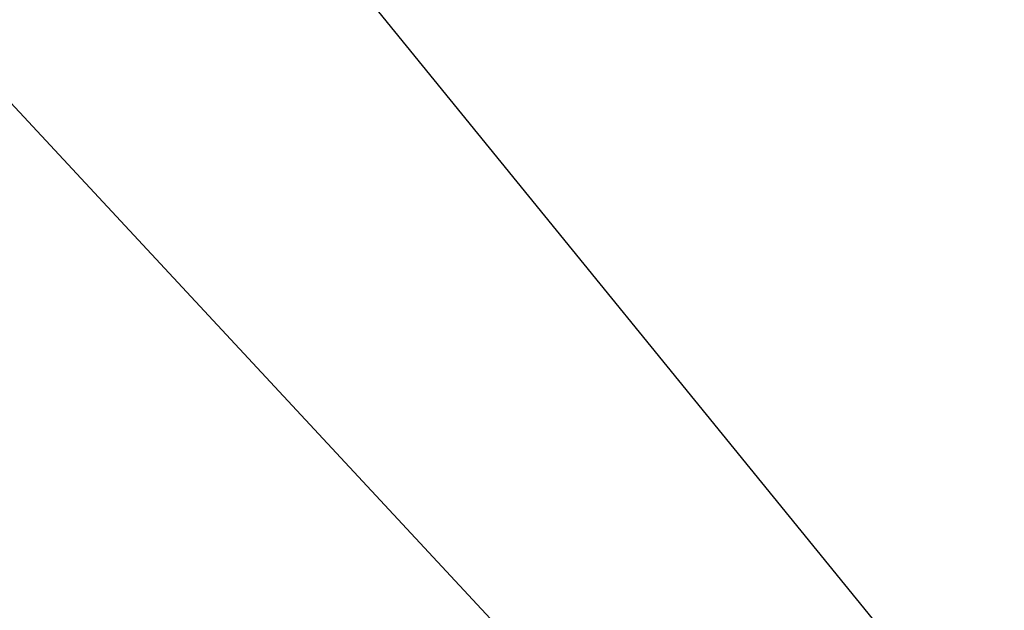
# Model space of a CAD drawing. Extents: x 10527 to 38813, y 13847 to 37526.
# Tile 151 of 256: x 35370.5 to 35374.83, y 36378.7 to 36381.3. Entities that reach past the tile are written whole.
import ezdxf

# ---------------------------------------------------------------- set-up
doc = ezdxf.new("R2010")
doc.units = 0
doc.header["$LTSCALE"] = 0.5
doc.header["$MEASUREMENT"] = 0
doc.linetypes.add('CONTI', pattern=[0])
doc.layers.add('(014) Водопровод', color=5, linetype='ИК_Водопровод -------в--------')
doc.layers.add('SIT_L0', color=250, linetype='CONTI')
doc.layers.add('.', color=7, linetype='Continuous', lineweight=15)
doc.styles.get("Standard").update_dxf_attribs({"font": 'times.ttf'})
doc.linetypes.add('ИК_Водопровод -------в--------', pattern='A,9,-0.6,["В",Standard,S=1.2,R=0,X=0,Y=-0.6],-1.2', length=10.8)

# ---------------------------------------------------------------- blocks, each defined once
blk = doc.blocks.new('gergrgrre')
at = {"layer": '(014) Водопровод', "flags": 128}
blk.add_lwpolyline([(360036.4378, 4200773.0145), (360047.0977, 4200750.3105), (360089.7596, 4200681.101), (360107.6188, 4200655.7963), (360141.8255, 4200594.0387), (360149.3453, 4200579.9984), (360206.507, 4200508.6105), (360230.262, 4200479.3873), (360306.2812, 4200388.525), (360409.1536, 4200291.5533), (360456.1144, 4200244.1908), (360490.7928, 4200199.3371)], dxfattribs=at)
blk = doc.blocks.new('ееееее')
at = {"layer": 'SIT_L0', "color": 250}
blk.add_line((-288.38, 647.62), (-215.18, 568.38), dxfattribs=at)

msp = doc.modelspace()

# ---------------------------------------------------------------- hatches: boundary and pattern name
at = {"layer": '.', "ltscale": 0.149071}
h = msp.add_hatch(color=256, dxfattribs=at)
h.dxf.hatch_style = 1
h.set_gradient(color1=(255, 255, 255), tint=1)
h.paths.add_polyline_path([(35043.2971, 36082.0132), (36343.2971, 36082.0132), (36343.2971, 37217.0132), (35043.2971, 37217.0132)])
h.paths.add_polyline_path([(35058.2971, 37202.0132), (36328.2971, 37202.0132), (36328.2971, 36097.0132), (35058.2971, 36097.0132)], flags=16)

# ---------------------------------------------------------------- block references
at = {"linetype": 'Continuous'}
msp.add_blockref('gergrgrre', (-324846.9437, -4164111.8779), dxfattribs=at)
at = {"color": 0, "rotation": 0.1683458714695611}
msp.add_blockref('ееееее', (35652.5127, 35743.0247), dxfattribs=at)

doc.saveas('drawing.dxf')
